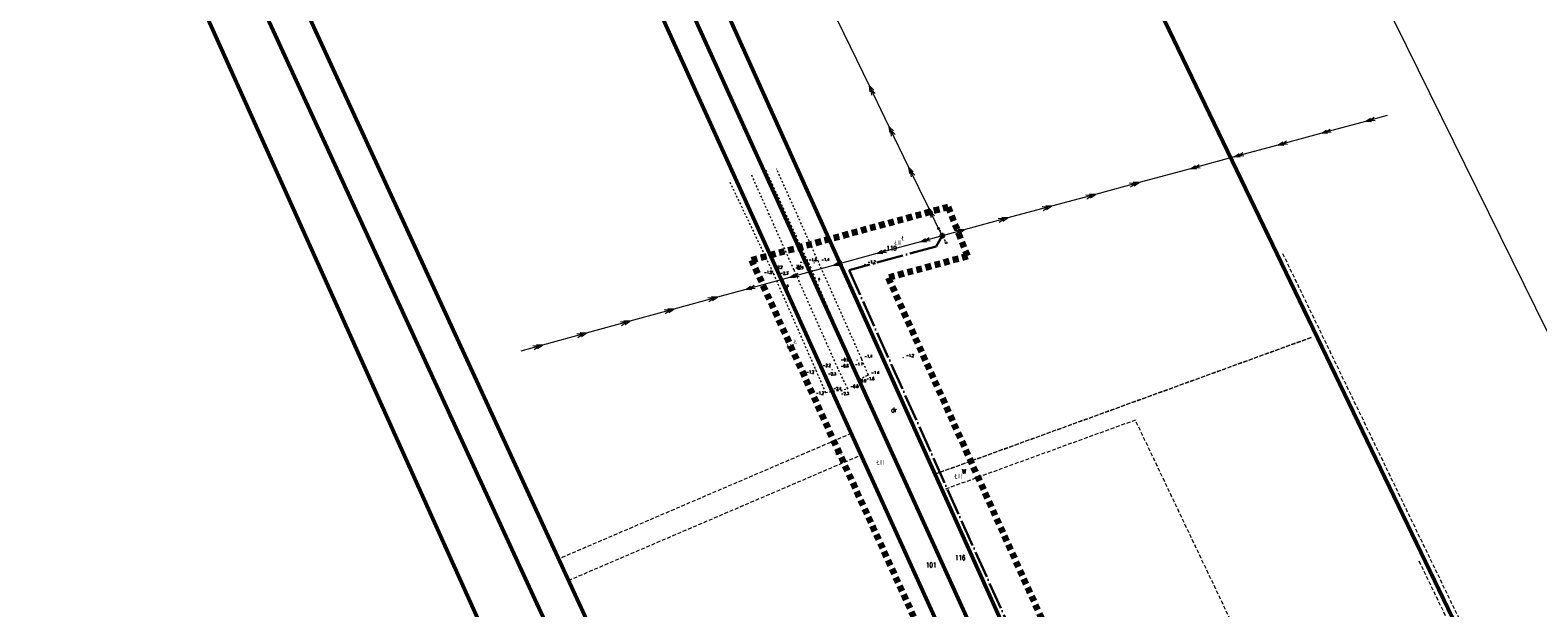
# Model space of a CAD drawing. Header units: metres. Extents: x 7389918 to 7395901, y 5992959 to 5996029.
# Tile 35 of 66: x 7393458 to 7393857, y 5994358 to 5994511. Entities that reach past the tile are written whole.
import ezdxf
from ezdxf.enums import TextEntityAlignment as Align

# ---------------------------------------------------------------- set-up
doc = ezdxf.new("R2010")
doc.units = ezdxf.units.M
doc.header["$MEASUREMENT"] = 0
for name, pattern in [('1', [0]), ('2', [1.5, 1, -0.5]), ('2_OTWM', [1, 0.5, -0.5]), ('4', [2.5, 1.5, -1]), ('4_SUEP_A', [0]), ('ACAD_ISO04W100', [30, 24, -3, 0, -3])]:
    doc.linetypes.add(name, pattern=pattern)
doc.layers.get('0').update_dxf_attribs({"color": 250, "linetype": 'CONTINUOUS', "lineweight": 100})
for name, color, linetype, lineweight in [('# Orlen Projekt - granice nieustalone do ustalenia', 6, 'CONTINUOUS', 100), ('# projektowana LNSN', 10, 'CONTINUOUS', 30), ('_proj. linia kablowa SN', 10, 'ACAD_ISO04W100', 30), ('Dzialki', 7, '1', 18), ('GRANICE_ZLE_L_0', 2, '1', 50), ('Numery_dzialek', 7, 'CONTINUOUS', 13), ('OTR_T_1', 7, 'CONTINUOUS', 18), ('OTW_E_T_2', 7, 'CONTINUOUS', 0), ('OTW_L_3', 7, 'CONTINUOUS', 18), ('SUEP_L_0', 1, '4_SUEP_A', 18), ('SUP_T_2', 7, 'CONTINUOUS', 18)]:
    doc.layers.add(name, color=color, linetype=linetype, lineweight=lineweight)
for name, color, linetype, lineweight, true_color in [('Kontury', 7, '2', 18, 0x008000), ('Numery_konturow', 7, 'CONTINUOUS', 13, 0x008000), ('Numery_uzytkow', 7, 'CONTINUOUS', 13, 0x008000), ('Uzytki', 7, '2', 18, 0x008000), ('ZAKRES_L_0', 7, '4', 100, 0x008080)]:
    doc.layers.add(name, color=color, linetype=linetype, lineweight=lineweight, true_color=true_color)
doc.styles.get("Standard").update_dxf_attribs({"font": 'Simplex.SHX', "width": 0.75})

# ---------------------------------------------------------------- blocks, each defined once
blk = doc.blocks.new('2_OTRN')
at = {"linetype": 'Continuous'}
blk.add_circle((0, 0), 0.045, dxfattribs=at)
blk = doc.blocks.new('4_SUPP')
at = {"linetype": 'Continuous'}
blk.add_circle((0, 0), 0.25, dxfattribs=at)

msp = doc.modelspace()

# ---------------------------------------------------------------- linework, layer by layer
at = {"layer": '# Orlen Projekt - granice nieustalone do ustalenia', "linetype": '1', "lineweight": 60}
msp.add_line((7393744.96, 5994287.14), (7393606.19, 5994595.48), dxfattribs=at)
at = {"layer": '# projektowana LNSN', "linetype": 'ACAD_ISO04W100', "ltscale": 0.3}
msp.add_lwpolyline([(7393699.15, 5994456.46), (7393699.15, 5994456.46), (7393697.51, 5994453.61), (7393674.45, 5994447.33), (7393745.83, 5994288.14), (7393747.37, 5994288.49), (7393747.23, 5994289.14)], dxfattribs=at)
at = {"layer": '_proj. linia kablowa SN', "linetype": 'Continuous'}
msp.add_circle((7393699.14, 5994456.45, 19.24), 0.5, dxfattribs=at)
at = {"layer": 'Dzialki'}
for p, q in [((7393737.33, 5994285.34), (7393483.89, 5994843.99)), ((7393510.79, 5994765.74), (7393729.75, 5994283.56)), ((7393636.45, 5994261.62), (7393407.07, 5994760.9)), ((7393401.16, 5994743.99), (7393619.85, 5994257.72)), ((7393429.03, 5994737.52), (7393646.57, 5994264)), ((7393696.94, 5994640.18), (7393854.8, 5994312.7)), ((7393606.19, 5994595.48), (7393744.96, 5994287.14)), ((7393802.3, 5994547.03), (7393911.41, 5994325.24))]:
    msp.add_line(p, q, dxfattribs=at)
at = {"layer": 'GRANICE_ZLE_L_0'}
for p, q in [((7393483.89, 5994843.99), (7393737.33, 5994285.34)), ((7393729.75, 5994283.56), (7393510.79, 5994765.74)), ((7393636.45, 5994261.62), (7393407.07, 5994760.9)), ((7393619.85, 5994257.72), (7393401.16, 5994743.99)), ((7393646.57, 5994264), (7393429.03, 5994737.52)), ((7393696.94, 5994640.18), (7393854.8, 5994312.7))]:
    msp.add_line(p, q, dxfattribs=at)
at = {"layer": 'Kontury'}
for p, q in [((7393696.94, 5994640.18), (7393854.8, 5994312.7)), ((7393635.19, 5994510.48), (7393737.33, 5994285.34)), ((7393630.62, 5994501.87), (7393675.04, 5994404.03)), ((7393697.2, 5994393.25), (7393652.63, 5994492.29)), ((7393789.28, 5994451.74), (7393856.26, 5994313.03)), ((7393697.2, 5994393.25), (7393796.85, 5994429.47)), ((7393750.29, 5994407.57), (7393699.13, 5994388.97)), ((7393801.22, 5994300.48), (7393750.29, 5994407.57)), ((7393675.04, 5994404.03), (7393597.52, 5994370.77)), ((7393675.04, 5994404.03), (7393677.63, 5994398.33)), ((7393600.13, 5994365.09), (7393677.63, 5994398.33)), ((7393677.63, 5994398.33), (7393729.75, 5994283.56)), ((7393699.13, 5994388.97), (7393697.2, 5994393.25)), ((7393744.96, 5994287.14), (7393699.13, 5994388.97)), ((7393825.4, 5994370.24), (7393853.29, 5994312.36)), ((7393646.57, 5994264), (7393600.13, 5994365.09)), ((7393571.96, 5994364.21), (7393619.85, 5994257.72))]:
    msp.add_line(p, q, dxfattribs=at)
at = {"layer": 'OTW_L_3', "linetype": '2_OTWM'}
for p, q in [((7393652.33, 5994473.83), (7393663.69, 5994449.19)), ((7393666.34, 5994449.5), (7393655.27, 5994474.13)), ((7393642.87, 5994470.66), (7393654.38, 5994446.43)), ((7393659.87, 5994447.4), (7393648.63, 5994472.57)), ((7393663.69, 5994449.19), (7393674.98, 5994422.94)), ((7393677.74, 5994423.9), (7393666.34, 5994449.5)), ((7393654.38, 5994446.43), (7393665.63, 5994420.82)), ((7393671.47, 5994421.33), (7393659.87, 5994447.4)), ((7393665.63, 5994420.82), (7393668.2, 5994414.87)), ((7393674.09, 5994415.89), (7393671.47, 5994421.33)), ((7393674.98, 5994422.94), (7393677.12, 5994418.39)), ((7393679.56, 5994419.55), (7393677.74, 5994423.9)), ((7393677.12, 5994418.39), (7393679.56, 5994419.55)), ((7393668.2, 5994414.87), (7393674.09, 5994415.89))]:
    msp.add_line(p, q, dxfattribs=at)
at = {"layer": 'SUEP_L_0', "linetype": '4_SUEP_A'}
for p, q in [((7393679.86, 5994496.15), (7393671.49, 5994513.45)), ((7393685.09, 5994485.35), (7393679.86, 5994496.15)), ((7393680.07, 5994494.58), (7393679.86, 5994496.15)), ((7393679.86, 5994496.15), (7393680.97, 5994495.02)), ((7393680.5, 5994493.68), (7393680.3, 5994495.25)), ((7393680.3, 5994495.25), (7393681.4, 5994494.12)), ((7393690.32, 5994474.55), (7393685.09, 5994485.35)), ((7393685.3, 5994483.78), (7393685.09, 5994485.35)), ((7393685.09, 5994485.35), (7393686.2, 5994484.22)), ((7393811.23, 5994486.73), (7393799.64, 5994483.6)), ((7393800.61, 5994483.86), (7393801.93, 5994484.73)), ((7393817.02, 5994488.29), (7393811.23, 5994486.73)), ((7393811.23, 5994486.73), (7393812.55, 5994487.6)), ((7393812.81, 5994486.63), (7393811.23, 5994486.73)), ((7393812.19, 5994486.99), (7393813.51, 5994487.86)), ((7393813.77, 5994486.89), (7393812.19, 5994486.99)), ((7393685.73, 5994482.88), (7393685.53, 5994484.45)), ((7393685.53, 5994484.45), (7393686.63, 5994483.32)), ((7393799.64, 5994483.6), (7393788.06, 5994480.47)), ((7393788.06, 5994480.47), (7393789.38, 5994481.34)), ((7393789.02, 5994480.73), (7393790.34, 5994481.6)), ((7393790.6, 5994480.64), (7393789.02, 5994480.73)), ((7393799.64, 5994483.6), (7393800.96, 5994484.47)), ((7393801.22, 5994483.51), (7393799.64, 5994483.6)), ((7393802.19, 5994483.77), (7393800.61, 5994483.86)), ((7393776.47, 5994477.34), (7393764.89, 5994474.21)), ((7393788.06, 5994480.47), (7393776.47, 5994477.34)), ((7393776.47, 5994477.34), (7393777.79, 5994478.21)), ((7393778.05, 5994477.25), (7393776.47, 5994477.34)), ((7393777.44, 5994477.6), (7393778.76, 5994478.47)), ((7393779.02, 5994477.51), (7393777.44, 5994477.6)), ((7393789.64, 5994480.38), (7393788.06, 5994480.47)), ((7393695.55, 5994463.75), (7393690.32, 5994474.55)), ((7393690.53, 5994472.98), (7393690.32, 5994474.55)), ((7393690.32, 5994474.55), (7393691.43, 5994473.42)), ((7393690.96, 5994472.08), (7393690.76, 5994473.65)), ((7393690.76, 5994473.65), (7393691.86, 5994472.52)), ((7393764.89, 5994474.21), (7393751.28, 5994470.54)), ((7393764.89, 5994474.21), (7393766.21, 5994475.08)), ((7393766.47, 5994474.12), (7393764.89, 5994474.21)), ((7393765.85, 5994474.47), (7393767.17, 5994475.34)), ((7393767.43, 5994474.38), (7393765.85, 5994474.47)), ((7393751.28, 5994470.54), (7393739.7, 5994467.41)), ((7393750.32, 5994470.27), (7393748.74, 5994470.37)), ((7393749, 5994469.4), (7393750.32, 5994470.27)), ((7393751.28, 5994470.54), (7393749.7, 5994470.63)), ((7393749.96, 5994469.66), (7393751.28, 5994470.54)), ((7393739.7, 5994467.41), (7393728.11, 5994464.28)), ((7393738.73, 5994467.15), (7393737.15, 5994467.24)), ((7393737.41, 5994466.27), (7393738.73, 5994467.15)), ((7393739.7, 5994467.41), (7393738.12, 5994467.5)), ((7393738.38, 5994466.53), (7393739.7, 5994467.41)), ((7393698.17, 5994458.35), (7393695.55, 5994463.75)), ((7393695.76, 5994462.18), (7393695.55, 5994463.75)), ((7393695.55, 5994463.75), (7393696.66, 5994462.62)), ((7393696.19, 5994461.28), (7393695.99, 5994462.85)), ((7393695.99, 5994462.85), (7393697.09, 5994461.72)), ((7393716.53, 5994461.15), (7393704.94, 5994458.02)), ((7393715.56, 5994460.89), (7393713.98, 5994460.98)), ((7393714.24, 5994460.01), (7393715.56, 5994460.89)), ((7393716.53, 5994461.15), (7393714.95, 5994461.24)), ((7393715.21, 5994460.27), (7393716.53, 5994461.15)), ((7393728.11, 5994464.28), (7393716.53, 5994461.15)), ((7393727.15, 5994464.02), (7393725.57, 5994464.11)), ((7393725.83, 5994463.14), (7393727.15, 5994464.02)), ((7393728.11, 5994464.28), (7393726.53, 5994464.37)), ((7393726.79, 5994463.4), (7393728.11, 5994464.28)), ((7393699.15, 5994456.46), (7393698.17, 5994458.35)), ((7393704.94, 5994458.02), (7393699.15, 5994456.46)), ((7393703.98, 5994457.76), (7393702.4, 5994457.85)), ((7393702.66, 5994456.88), (7393703.98, 5994457.76)), ((7393704.94, 5994458.02), (7393703.36, 5994458.11)), ((7393703.62, 5994457.15), (7393704.94, 5994458.02)), ((7393693.36, 5994454.87), (7393681.79, 5994451.7)), ((7393682.75, 5994451.96), (7393684.07, 5994452.84)), ((7393699.15, 5994456.46), (7393693.36, 5994454.87)), ((7393693.36, 5994454.87), (7393694.68, 5994455.75)), ((7393694.94, 5994454.78), (7393693.36, 5994454.87)), ((7393694.33, 5994455.13), (7393695.64, 5994456.01)), ((7393695.91, 5994455.05), (7393694.33, 5994455.13)), ((7393681.79, 5994451.7), (7393670.22, 5994448.53)), ((7393670.22, 5994448.53), (7393671.53, 5994449.41)), ((7393671.18, 5994448.79), (7393672.5, 5994449.67)), ((7393672.76, 5994448.71), (7393671.18, 5994448.79)), ((7393681.79, 5994451.7), (7393683.1, 5994452.58)), ((7393683.37, 5994451.61), (7393681.79, 5994451.7)), ((7393684.33, 5994451.88), (7393682.75, 5994451.96)), ((7393658.64, 5994445.36), (7393647.07, 5994442.19)), ((7393670.22, 5994448.53), (7393658.64, 5994445.36)), ((7393658.64, 5994445.36), (7393659.96, 5994446.24)), ((7393660.22, 5994445.27), (7393658.64, 5994445.36)), ((7393659.61, 5994445.62), (7393660.92, 5994446.5)), ((7393661.19, 5994445.54), (7393659.61, 5994445.62)), ((7393671.8, 5994448.44), (7393670.22, 5994448.53)), ((7393647.07, 5994442.19), (7393639.56, 5994440.13)), ((7393647.07, 5994442.19), (7393648.38, 5994443.06)), ((7393648.65, 5994442.1), (7393647.07, 5994442.19)), ((7393648.03, 5994442.45), (7393649.35, 5994443.33)), ((7393649.61, 5994442.36), (7393648.03, 5994442.45)), ((7393627.99, 5994436.96), (7393616.41, 5994433.79)), ((7393627.02, 5994436.69), (7393625.44, 5994436.78)), ((7393625.71, 5994435.82), (7393627.02, 5994436.69)), ((7393627.99, 5994436.96), (7393626.41, 5994437.04)), ((7393626.67, 5994436.08), (7393627.99, 5994436.96)), ((7393639.56, 5994440.13), (7393627.99, 5994436.96)), ((7393638.6, 5994439.86), (7393637.02, 5994439.95)), ((7393637.28, 5994438.99), (7393638.6, 5994439.86)), ((7393639.56, 5994440.13), (7393637.98, 5994440.21)), ((7393638.25, 5994439.25), (7393639.56, 5994440.13)), ((7393616.41, 5994433.79), (7393604.84, 5994430.62)), ((7393615.45, 5994433.52), (7393613.87, 5994433.61)), ((7393614.13, 5994432.64), (7393615.45, 5994433.52)), ((7393616.41, 5994433.79), (7393614.83, 5994433.87)), ((7393615.1, 5994432.91), (7393616.41, 5994433.79)), ((7393604.84, 5994430.62), (7393593.27, 5994427.45)), ((7393603.88, 5994430.35), (7393602.3, 5994430.44)), ((7393602.56, 5994429.47), (7393603.88, 5994430.35)), ((7393604.84, 5994430.62), (7393603.26, 5994430.7)), ((7393603.53, 5994429.74), (7393604.84, 5994430.62)), ((7393593.27, 5994427.45), (7393587.48, 5994425.86)), ((7393592.3, 5994427.18), (7393590.72, 5994427.27)), ((7393590.99, 5994426.3), (7393592.3, 5994427.18)), ((7393593.27, 5994427.45), (7393591.69, 5994427.53)), ((7393591.95, 5994426.57), (7393593.27, 5994427.45))]:
    msp.add_line(p, q, dxfattribs=at)
at = {"layer": 'SUP_T_2', "linetype": 'Continuous', "lineweight": 0}
for p, q in [((7393698.4, 5994457.91), (7393698.63, 5994457.46)), ((7393698.83, 5994457.07), (7393699.04, 5994456.68)), ((7393699.24, 5994456.28), (7393699.44, 5994455.89)), ((7393699.67, 5994455.45), (7393699.9, 5994455))]:
    msp.add_line(p, q, dxfattribs=at)
at = {"layer": 'Uzytki'}
for p, q in [((7393636.45, 5994261.62), (7393407.07, 5994760.9)), ((7393737.33, 5994285.34), (7393635.19, 5994510.48)), ((7393630.62, 5994501.87), (7393675.04, 5994404.03)), ((7393652.63, 5994492.29), (7393697.2, 5994393.25)), ((7393789.28, 5994451.74), (7393856.26, 5994313.03)), ((7393796.85, 5994429.47), (7393697.2, 5994393.25)), ((7393750.29, 5994407.57), (7393699.13, 5994388.97)), ((7393801.22, 5994300.48), (7393750.29, 5994407.57)), ((7393675.04, 5994404.03), (7393597.52, 5994370.77)), ((7393600.13, 5994365.09), (7393677.63, 5994398.33)), ((7393677.63, 5994398.33), (7393729.75, 5994283.56)), ((7393697.2, 5994393.25), (7393699.13, 5994388.97)), ((7393699.13, 5994388.97), (7393744.96, 5994287.14)), ((7393825.4, 5994370.24), (7393853.29, 5994312.36)), ((7393646.57, 5994264), (7393600.13, 5994365.09)), ((7393571.96, 5994364.21), (7393619.85, 5994257.72))]:
    msp.add_line(p, q, dxfattribs=at)
at = {"layer": 'ZAKRES_L_0', "linetype": '4'}
for p, q in [((7393648.68, 5994450), (7393700.67, 5994464.11)), ((7393700.67, 5994464.11), (7393705.82, 5994451.01)), ((7393720.57, 5994291.67), (7393648.68, 5994450)), ((7393705.82, 5994451.01), (7393684.8, 5994445.27)), ((7393684.8, 5994445.27), (7393750.68, 5994298.8))]:
    msp.add_line(p, q, dxfattribs=at)

# ---------------------------------------------------------------- block references
at = {"layer": 'OTR_T_1'}
for p in [(7393663.69, 5994449.19), (7393665.21, 5994449.19), (7393666.34, 5994449.5), (7393678.66, 5994448.86), (7393654.38, 5994446.43), (7393655.56, 5994446.85), (7393658.31, 5994446.94), (7393659.87, 5994447.4), (7393665.63, 5994420.82), (7393666.75, 5994421.45), (7393669.97, 5994420.97), (7393671.47, 5994421.33), (7393674.98, 5994422.94), (7393676.59, 5994423.53), (7393677.74, 5994423.9), (7393688.81, 5994424.09), (7393677.12, 5994418.39), (7393678.93, 5994419.23), (7393679.56, 5994419.55), (7393668.2, 5994414.87), (7393669.53, 5994415.35), (7393672.51, 5994415.27), (7393674.09, 5994415.89)]:
    msp.add_blockref('2_OTRN', p, dxfattribs=at)
at = {"layer": 'SUP_T_2'}
for p in [(7393698.17, 5994458.35), (7393700.13, 5994454.56)]:
    msp.add_blockref('4_SUPP', p, dxfattribs=at)

# ---------------------------------------------------------------- texts
at = {"layer": 'Numery_dzialek', "width": 0.7}
for s, p in [('119', (7393684.34, 5994453.8)), ('101', (7393694.81, 5994369.79)), ('116', (7393702.51, 5994371.74))]:
    msp.add_text(s, height=1.25, dxfattribs=at).set_placement(p, align=Align.TOP_LEFT)
at = {"layer": 'Numery_konturow', "width": 0.7}
for p in [(7393688.36, 5994455.2), (7393659.88, 5994427.75), (7393672.65, 5994399.6), (7393704.31, 5994393.34)]:
    msp.add_text('ŁIII', height=1.25, dxfattribs=at).set_placement(p, align=Align.TOP_RIGHT)
msp.add_text('ŁIII', height=1.25, dxfattribs=at).set_placement((7393682.72, 5994396.42), align=Align.MIDDLE)
at = {"layer": 'Numery_uzytkow', "width": 0.7}
for s, p in [('Ł', (7393688.36, 5994455.2)), ('W', (7393660.54, 5994447.45)), ('Ł', (7393659.88, 5994427.75)), ('dr', (7393685.58, 5994409.65)), ('W', (7393704.31, 5994393.34))]:
    msp.add_text(s, height=1.25, dxfattribs=at).set_placement(p)
at = {"layer": 'OTR_T_1', "lineweight": 9, "width": 0.7}
for s, p in [('-1.0', (7393661.42, 5994449.08)), ('-1.8', (7393663.78, 5994449.7)), ('-1.4', (7393667.09, 5994449.75)), ('-1.2', (7393679.41, 5994449.11)), ('-1.2', (7393651.94, 5994446.42)), ('-2.2', (7393654.74, 5994447.75)), ('-2.3', (7393656.23, 5994446.17)), ('-0.9', (7393660.25, 5994447.61)), ('-1.4', (7393678.49, 5994424.15)), ('-1.2', (7393689.56, 5994424.34)), ('-1.2', (7393663.1, 5994419.97)), ('-2.2', (7393667.5, 5994421.7)), ('-0.8', (7393672.22, 5994421.58)), ('-0.9', (7393672.29, 5994423.22)), ('-1.7', (7393676, 5994422.02)), ('-2.3', (7393668.89, 5994419.48)), ('-0.8', (7393674.84, 5994416.14)), ('-0.9', (7393676.88, 5994417.61)), ('-1.8', (7393679.03, 5994418.18)), ('-1.4', (7393680.31, 5994419.8)), ('-1.2', (7393665.7, 5994414.37)), ('-2.4', (7393670.28, 5994415.6)), ('-2.3', (7393672.31, 5994414.24))]:
    msp.add_text(s, height=0.75, dxfattribs=at).set_placement(p)
at = {"layer": 'OTW_E_T_2', "lineweight": 9, "width": 0.7}
for rotation, p in [(291.7692, (7393666.67, 5994444.88)), (290.9716, (7393658.36, 5994443.04))]:
    msp.add_text('w.', height=0.75, rotation=rotation, dxfattribs=at).set_placement(p, align=Align.MIDDLE)

doc.saveas('drawing.dxf')
